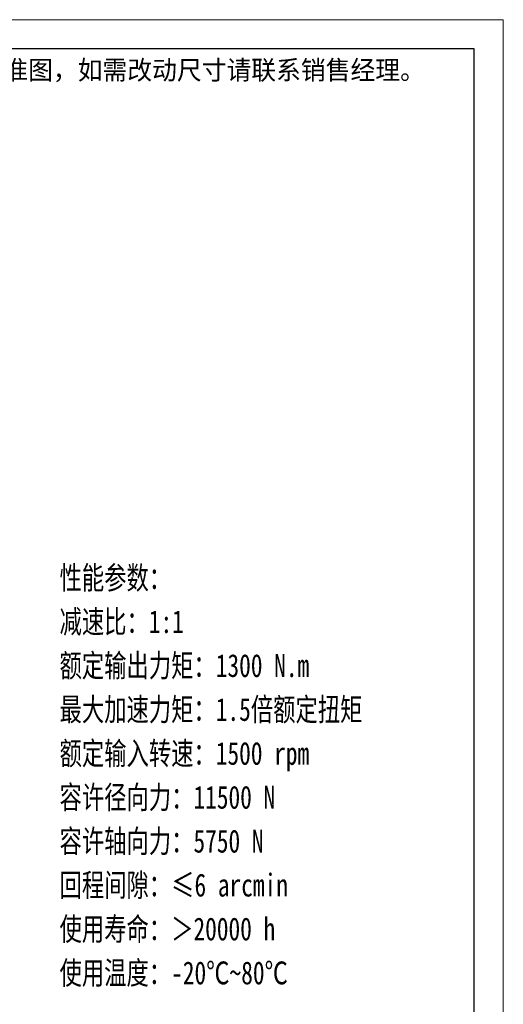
# Model space of a CAD drawing. Header units: millimetres. Extents: x 1839 to 3132, y 2356 to 3265.
# Tile 7 of 7: x 2878 to 3132, y 2749 to 3265. Entities that reach past the tile are written whole.
import ezdxf

# ---------------------------------------------------------------- set-up
doc = ezdxf.new("R2010")
doc.units = ezdxf.units.MM
doc.layers.add('6文字层', color=3, linetype='Continuous')
for name, color, linetype, lineweight in [('图框_外框线', 7, 'Continuous', 18), ('尺寸线层', 3, 'Continuous', 18), ('粗实线层', 7, 'Continuous', 35)]:
    doc.layers.add(name, color=color, linetype=linetype, lineweight=lineweight)
doc.styles.add('标准', font='txt', dxfattribs={"width": 0.667})

# ---------------------------------------------------------------- blocks, each defined once
blk = doc.blocks.new('提示字样')
at = {"layer": '6文字层', "insert": (1.21, 11.52), "char_height": 10, "width": 317.6795, "attachment_point": 1}
blk.add_mtext('{\\C1;此图为标准图，如需改动尺寸请联系销售经理。}', dxfattribs=at)

msp = doc.modelspace()

# ---------------------------------------------------------------- linework, layer by layer
at = {"layer": '图框_外框线', "color": 3}
msp.add_lwpolyline([(1845.6408, 2355.6579), (3131.9118, 2355.6579), (3131.9118, 3265.2353), (1845.6408, 3265.2353)], close=True, dxfattribs=at)
at = {"layer": '图框_外框线', "color": 3, "lineweight": 25}
msp.add_lwpolyline([(1922.2046, 2370.9707), (3116.599, 2370.9707), (3116.599, 3249.9225), (1922.2046, 3249.9225)], close=True, dxfattribs=at)

# ---------------------------------------------------------------- block references
at = {"layer": '粗实线层'}
msp.add_blockref('提示字样', (2816.6056, 3232.33), dxfattribs=at)

# ---------------------------------------------------------------- texts
at = {"layer": '尺寸线层', "insert": (2899.2934, 2978.6892), "char_height": 12, "width": 230.0083, "attachment_point": 1, "line_spacing_factor": 1.15057, "style": '标准'}
msp.add_mtext('{\\W0.75;性能参数：\\P减速比：1:1\\P额定输出力矩：1300 N.m\\P最大加速力矩：1.5倍额定扭矩\\P额定输入转速：1500 rpm\\P容许径向力：11500 N\\P容许轴向力：5750 N\\P回程间隙：≤6 arcmin\\P使用寿命：＞20000 h\\P使用温度：-20℃~80℃', dxfattribs=at)

doc.saveas('drawing.dxf')
